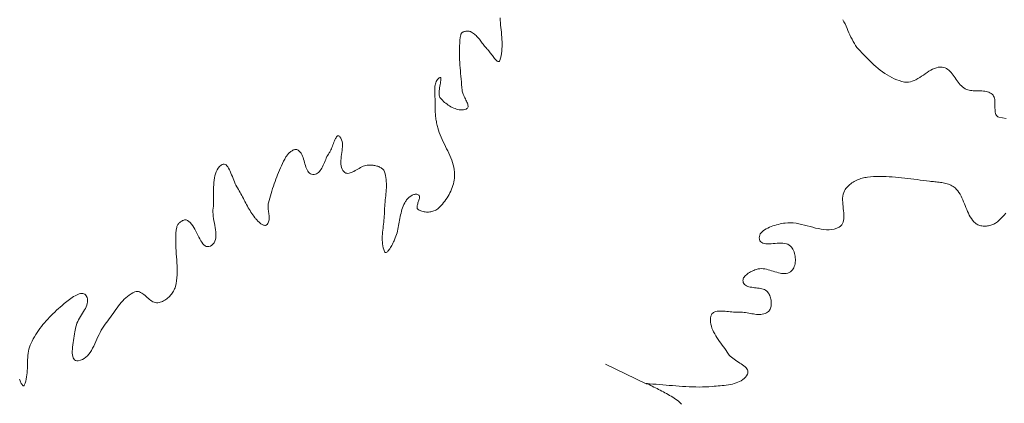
# Model space of a CAD drawing. Header units: inches. Extents: x -12 to 23, y -13.2 to 21.7.
# Tile 27 of 75: x 6.3 to 12.5, y -8.2 to -5.8. Entities that reach past the tile are written whole.
import ezdxf

# ---------------------------------------------------------------- set-up
doc = ezdxf.new("R2010")
doc.units = ezdxf.units.IN
doc.header["$MEASUREMENT"] = 0
doc.layers.get('0').update_dxf_attribs({"lineweight": 0})

msp = doc.modelspace()

# ---------------------------------------------------------------- linework, layer by layer
at = {"color": 30, "linetype": 'Continuous', "lineweight": 0, "true_color": 0xff7e00}
msp.add_line((10.2603, -8.0321), (10.0069, -7.9093), dxfattribs=at)
at = {"color": 7, "linetype": 'Continuous', "lineweight": 0, "flags": 128}
for points in [[(9.3449, -5.7416), (9.346, -5.7566), (9.3472, -5.7716), (9.3487, -5.7866), (9.3502, -5.8016), (9.3518, -5.8167), (9.3533, -5.8317), (9.3547, -5.8467), (9.3559, -5.8617), (9.3569, -5.8767), (9.3576, -5.8916), (9.3579, -5.9064), (9.3577, -5.9212), (9.3571, -5.9359), (9.3558, -5.9505), (9.3539, -5.965), (9.3513, -5.9794), (9.3479, -5.9936), (9.3437, -6.0078), (9.3419, -6.0118), (9.3396, -6.0143), (9.337, -6.0155), (9.334, -6.0154), (9.3307, -6.0141), (9.3271, -6.0119), (9.3232, -6.0087), (9.3192, -6.0048), (9.315, -6.0002), (9.3106, -5.995), (9.3062, -5.9894), (9.3017, -5.9836), (9.2971, -5.9775), (9.2926, -5.9714), (9.2881, -5.9653), (9.2837, -5.9595), (9.2794, -5.9539), (9.2753, -5.9487), (9.2713, -5.9441), (9.2676, -5.9401), (9.2624, -5.9347), (9.2574, -5.9291), (9.2525, -5.9234), (9.2477, -5.9175), (9.243, -5.9115), (9.2384, -5.9054), (9.2338, -5.8993), (9.2293, -5.8931), (9.2247, -5.887), (9.2201, -5.881), (9.2154, -5.875), (9.2106, -5.8691), (9.2057, -5.8634), (9.2007, -5.8579), (9.1955, -5.8526), (9.1901, -5.8475), (9.1845, -5.8427), (9.1787, -5.8382), (9.1726, -5.834), (9.1662, -5.8302), (9.163, -5.8287), (9.1594, -5.8274), (9.1557, -5.8263), (9.1517, -5.8255), (9.1475, -5.8249), (9.1433, -5.8246), (9.139, -5.8246), (9.1347, -5.8248), (9.1304, -5.8252), (9.1261, -5.8259), (9.122, -5.8269), (9.1181, -5.8281), (9.1144, -5.8295), (9.111, -5.8313), (9.1078, -5.8333), (9.1051, -5.8355), (9.1027, -5.838), (9.1008, -5.8408), (9.0994, -5.8438), (9.0986, -5.8471), (9.096, -5.8643), (9.0941, -5.8815), (9.0925, -5.8987), (9.0915, -5.9159), (9.0909, -5.9332), (9.0906, -5.9505), (9.0907, -5.9679), (9.0911, -5.9852), (9.0918, -6.0026), (9.0927, -6.02), (9.0938, -6.0374), (9.0951, -6.0548), (9.0965, -6.0722), (9.098, -6.0896), (9.0995, -6.107), (9.1011, -6.1244), (9.1027, -6.1417), (9.1042, -6.1591), (9.1057, -6.1764), (9.107, -6.1937), (9.1079, -6.1999), (9.1094, -6.2064), (9.1117, -6.2132), (9.1144, -6.2201), (9.1175, -6.2272), (9.1209, -6.2344), (9.1245, -6.2415), (9.1281, -6.2487), (9.1316, -6.2557), (9.1349, -6.2627), (9.138, -6.2694), (9.1406, -6.2759), (9.1427, -6.282), (9.1441, -6.2879), (9.1447, -6.2933), (9.1445, -6.2982), (9.1433, -6.3026), (9.1409, -6.3064), (9.1373, -6.3096), (9.1324, -6.3121), (9.1241, -6.3146), (9.1157, -6.3163), (9.1071, -6.3171), (9.0984, -6.3171), (9.0897, -6.3163), (9.0809, -6.3147), (9.0721, -6.3125), (9.0633, -6.3097), (9.0546, -6.3063), (9.046, -6.3023), (9.0374, -6.2979), (9.0291, -6.2931), (9.0209, -6.2878), (9.013, -6.2822), (9.0053, -6.2764), (8.9979, -6.2703), (8.9908, -6.264), (8.984, -6.2575), (8.9777, -6.251), (8.9718, -6.2444), (8.9682, -6.239), (8.9657, -6.2324), (8.9642, -6.2249), (8.9635, -6.2165), (8.9635, -6.2076), (8.9641, -6.1982), (8.9651, -6.1885), (8.9665, -6.1787), (8.9681, -6.169), (8.9698, -6.1595), (8.9714, -6.1505), (8.9729, -6.1421), (8.9741, -6.1345), (8.9748, -6.1278), (8.975, -6.1222), (8.9745, -6.118), (8.9732, -6.1153), (8.971, -6.1142), (8.9678, -6.1149), (8.9633, -6.1176), (8.9576, -6.1226), (8.9526, -6.128), (8.9485, -6.134), (8.945, -6.1404), (8.9422, -6.1472), (8.9399, -6.1544), (8.9382, -6.1619), (8.937, -6.1697), (8.9362, -6.1778), (8.9357, -6.186), (8.9356, -6.1944), (8.9356, -6.2029), (8.9359, -6.2115), (8.9363, -6.2201), (8.9367, -6.2287), (8.9372, -6.2372), (8.9376, -6.2456), (8.9379, -6.2539), (8.938, -6.262), (8.9379, -6.2698), (8.9378, -6.2779), (8.9377, -6.286), (8.9377, -6.2941), (8.9378, -6.3022), (8.938, -6.3103), (8.9383, -6.3184), (8.9387, -6.3265), (8.9392, -6.3346), (8.9398, -6.3427), (8.9406, -6.3508), (8.9414, -6.3589), (8.9424, -6.3669), (8.9435, -6.375), (8.9447, -6.383), (8.9461, -6.391), (8.9475, -6.3989), (8.9492, -6.4068), (8.9509, -6.4147), (8.9528, -6.4226), (8.9549, -6.4304), (8.9593, -6.4453), (8.9644, -6.46), (8.97, -6.4746), (8.9761, -6.4891), (8.9826, -6.5035), (8.9894, -6.5179), (8.9964, -6.5321), (9.0035, -6.5464), (9.0105, -6.5606), (9.0175, -6.5749), (9.0243, -6.5891), (9.0307, -6.6035), (9.0368, -6.6178), (9.0424, -6.6323), (9.0474, -6.6469), (9.0518, -6.6616), (9.0554, -6.6764), (9.0581, -6.6914), (9.0598, -6.7066), (9.0605, -6.722), (9.0603, -6.7338), (9.0594, -6.7455), (9.0578, -6.7572), (9.0556, -6.7688), (9.0529, -6.7804), (9.0495, -6.7919), (9.0457, -6.8033), (9.0413, -6.8146), (9.0365, -6.8257), (9.0311, -6.8367), (9.0254, -6.8475), (9.0193, -6.8581), (9.0128, -6.8684), (9.0059, -6.8786), (8.9988, -6.8885), (8.9913, -6.8981), (8.9836, -6.9074), (8.9756, -6.9164), (8.9674, -6.9251), (8.9591, -6.9334), (8.9543, -6.9376), (8.9491, -6.9414), (8.9435, -6.9448), (8.9376, -6.9478), (8.9313, -6.9504), (8.9249, -6.9526), (8.9182, -6.9544), (8.9114, -6.9558), (8.9045, -6.9568), (8.8975, -6.9574), (8.8904, -6.9576), (8.8834, -6.9575), (8.8764, -6.9569), (8.8694, -6.9559), (8.8627, -6.9545), (8.8561, -6.9528), (8.8497, -6.9506), (8.8436, -6.9481), (8.8378, -6.9451), (8.8323, -6.9418), (8.829, -6.9389), (8.8268, -6.9354), (8.8255, -6.9314), (8.825, -6.9269), (8.8253, -6.922), (8.8261, -6.9168), (8.8275, -6.9113), (8.8291, -6.9057), (8.831, -6.8999), (8.833, -6.8941), (8.835, -6.8883), (8.8368, -6.8826), (8.8384, -6.8771), (8.8396, -6.8718), (8.8403, -6.8668), (8.8405, -6.8622), (8.8398, -6.858), (8.8383, -6.8543), (8.8359, -6.8513), (8.8323, -6.8488), (8.8278, -6.847), (8.8232, -6.8459), (8.8185, -6.8455), (8.8137, -6.8457), (8.8088, -6.8465), (8.804, -6.8478), (8.7991, -6.8497), (8.7943, -6.852), (8.7895, -6.8547), (8.7848, -6.8578), (8.7802, -6.8612), (8.7757, -6.8649), (8.7714, -6.8689), (8.7673, -6.873), (8.7633, -6.8773), (8.7596, -6.8817), (8.7562, -6.8862), (8.7531, -6.8907), (8.7502, -6.8951), (8.7478, -6.8996), (8.7427, -6.9097), (8.7382, -6.9201), (8.7343, -6.9307), (8.7307, -6.9414), (8.7276, -6.9523), (8.7248, -6.9633), (8.7223, -6.9745), (8.7199, -6.9857), (8.7178, -6.997), (8.7158, -7.0083), (8.7138, -7.0197), (8.7118, -7.031), (8.7097, -7.0423), (8.7075, -7.0536), (8.7051, -7.0649), (8.7025, -7.076), (8.6996, -7.0871), (8.6964, -7.098), (8.6927, -7.1087), (8.6886, -7.1193), (8.6863, -7.1247), (8.6837, -7.1307), (8.6808, -7.1372), (8.6776, -7.1441), (8.6741, -7.1513), (8.6705, -7.1586), (8.6667, -7.1659), (8.6628, -7.1731), (8.6588, -7.18), (8.6548, -7.1866), (8.6508, -7.1926), (8.6468, -7.1981), (8.6429, -7.2028), (8.6391, -7.2066), (8.6355, -7.2094), (8.632, -7.211), (8.6288, -7.2114), (8.6259, -7.2105), (8.6232, -7.208), (8.621, -7.2039), (8.6167, -7.1925), (8.6132, -7.1809), (8.6106, -7.1692), (8.6088, -7.1573), (8.6076, -7.1453), (8.607, -7.1331), (8.6069, -7.1209), (8.6073, -7.1086), (8.608, -7.0962), (8.6091, -7.0837), (8.6104, -7.0712), (8.6118, -7.0586), (8.6134, -7.046), (8.615, -7.0335), (8.6165, -7.0209), (8.6179, -7.0084), (8.6191, -6.9959), (8.6201, -6.9834), (8.6207, -6.971), (8.621, -6.9587), (8.6212, -6.946), (8.6217, -6.9332), (8.6225, -6.9204), (8.6236, -6.9076), (8.6248, -6.8947), (8.6261, -6.8818), (8.6275, -6.8689), (8.6289, -6.856), (8.6301, -6.8431), (8.6312, -6.8302), (8.6322, -6.8174), (8.6328, -6.8046), (8.6331, -6.7919), (8.633, -6.7792), (8.6325, -6.7666), (8.6315, -6.7541), (8.6299, -6.7417), (8.6276, -6.7294), (8.6247, -6.7172), (8.621, -6.7051), (8.6189, -6.7001), (8.6162, -6.6955), (8.613, -6.6913), (8.6094, -6.6874), (8.6052, -6.6839), (8.6007, -6.6807), (8.5959, -6.6779), (8.5907, -6.6753), (8.5852, -6.673), (8.5795, -6.671), (8.5736, -6.6693), (8.5676, -6.6678), (8.5615, -6.6665), (8.5553, -6.6654), (8.5492, -6.6646), (8.543, -6.6639), (8.5369, -6.6634), (8.5309, -6.6631), (8.5251, -6.6629), (8.5195, -6.6629), (8.5116, -6.6634), (8.5035, -6.6651), (8.4953, -6.6676), (8.4871, -6.6708), (8.4788, -6.6747), (8.4705, -6.679), (8.4622, -6.6837), (8.4539, -6.6885), (8.4458, -6.6933), (8.4377, -6.698), (8.4297, -6.7024), (8.4218, -6.7063), (8.4142, -6.7097), (8.4067, -6.7124), (8.3994, -6.7142), (8.3924, -6.715), (8.3857, -6.7147), (8.3792, -6.713), (8.3731, -6.7099), (8.3674, -6.7051), (8.3604, -6.6969), (8.3552, -6.6879), (8.3515, -6.6782), (8.3491, -6.6678), (8.3478, -6.6569), (8.3475, -6.6456), (8.348, -6.6339), (8.349, -6.6219), (8.3505, -6.6097), (8.3522, -6.5974), (8.354, -6.5851), (8.3556, -6.5727), (8.3569, -6.5605), (8.3577, -6.5485), (8.3579, -6.5368), (8.3571, -6.5255), (8.3554, -6.5146), (8.3524, -6.5042), (8.348, -6.4944), (8.342, -6.4854), (8.3383, -6.4815), (8.3346, -6.4795), (8.3311, -6.4792), (8.3276, -6.4805), (8.3242, -6.4831), (8.3208, -6.4869), (8.3175, -6.4919), (8.3142, -6.4977), (8.3109, -6.5044), (8.3076, -6.5117), (8.3044, -6.5195), (8.3012, -6.5276), (8.2979, -6.5359), (8.2947, -6.5443), (8.2914, -6.5525), (8.2881, -6.5605), (8.2847, -6.568), (8.2813, -6.575), (8.2779, -6.5813), (8.2744, -6.5868), (8.2696, -6.594), (8.2651, -6.6019), (8.2608, -6.6102), (8.2566, -6.6189), (8.2526, -6.628), (8.2486, -6.6371), (8.2447, -6.6464), (8.2407, -6.6556), (8.2366, -6.6647), (8.2324, -6.6734), (8.2281, -6.6818), (8.2235, -6.6897), (8.2186, -6.6971), (8.2134, -6.7036), (8.2079, -6.7094), (8.2019, -6.7142), (8.1955, -6.718), (8.1885, -6.7207), (8.181, -6.722), (8.1729, -6.722), (8.1646, -6.7205), (8.1573, -6.7174), (8.1509, -6.713), (8.1453, -6.7073), (8.1404, -6.7006), (8.1362, -6.693), (8.1324, -6.6846), (8.129, -6.6756), (8.1259, -6.6661), (8.1229, -6.6562), (8.1201, -6.6461), (8.1172, -6.636), (8.1141, -6.6259), (8.1108, -6.6161), (8.1072, -6.6066), (8.1031, -6.5977), (8.0984, -6.5894), (8.0931, -6.5819), (8.087, -6.5753), (8.08, -6.5699), (8.0762, -6.5679), (8.0723, -6.5665), (8.0682, -6.5659), (8.0641, -6.5658), (8.0598, -6.5663), (8.0555, -6.5673), (8.0511, -6.5687), (8.0468, -6.5707), (8.0424, -6.573), (8.0381, -6.5756), (8.0339, -6.5786), (8.0298, -6.5818), (8.0258, -6.5853), (8.022, -6.5889), (8.0184, -6.5927), (8.0149, -6.5965), (8.0117, -6.6005), (8.0088, -6.6044), (8.0062, -6.6083), (8.0039, -6.6121), (7.9965, -6.6256), (7.9893, -6.6392), (7.9824, -6.653), (7.9758, -6.6669), (7.9693, -6.6809), (7.9632, -6.695), (7.9572, -6.7092), (7.9514, -6.7235), (7.9458, -6.7378), (7.9404, -6.7523), (7.9352, -6.7668), (7.9301, -6.7814), (7.9252, -6.7961), (7.9204, -6.8108), (7.9157, -6.8255), (7.9112, -6.8403), (7.9068, -6.8551), (7.9024, -6.8699), (7.8982, -6.8847), (7.894, -6.8996), (7.8925, -6.9062), (7.8916, -6.913), (7.8913, -6.92), (7.8914, -6.9271), (7.8918, -6.9343), (7.8925, -6.9416), (7.8935, -6.949), (7.8945, -6.9563), (7.8956, -6.9637), (7.8966, -6.971), (7.8975, -6.9782), (7.8981, -6.9853), (7.8985, -6.9923), (7.8985, -6.9991), (7.898, -7.0057), (7.8969, -7.0121), (7.8952, -7.0182), (7.8928, -7.0241), (7.8896, -7.0296), (7.8855, -7.0348), (7.8825, -7.0376), (7.8792, -7.0394), (7.8756, -7.0405), (7.8719, -7.0408), (7.868, -7.0404), (7.864, -7.0394), (7.8598, -7.0378), (7.8556, -7.0357), (7.8513, -7.0331), (7.8471, -7.0301), (7.8428, -7.0269), (7.8385, -7.0233), (7.8344, -7.0195), (7.8303, -7.0156), (7.8263, -7.0116), (7.8225, -7.0076), (7.8189, -7.0036), (7.8155, -6.9998), (7.8124, -6.996), (7.8095, -6.9925), (7.8028, -6.9841), (7.7964, -6.9754), (7.7902, -6.9666), (7.7843, -6.9576), (7.7786, -6.9485), (7.773, -6.9392), (7.7676, -6.9299), (7.7623, -6.9204), (7.7571, -6.9109), (7.752, -6.9014), (7.747, -6.8918), (7.7419, -6.8821), (7.7369, -6.8725), (7.7318, -6.8629), (7.7267, -6.8533), (7.7216, -6.8438), (7.7163, -6.8344), (7.7109, -6.825), (7.7053, -6.8157), (7.6996, -6.8066), (7.6949, -6.7986), (7.6903, -6.7895), (7.6857, -6.7796), (7.6812, -6.7691), (7.6767, -6.758), (7.6722, -6.7467), (7.6677, -6.7352), (7.6632, -6.7239), (7.6586, -6.7128), (7.6539, -6.7021), (7.6491, -6.6922), (7.6442, -6.683), (7.6391, -6.6749), (7.6339, -6.668), (7.6285, -6.6625), (7.6229, -6.6587), (7.6171, -6.6566), (7.6111, -6.6564), (7.6047, -6.6585), (7.5981, -6.6629), (7.5883, -6.6721), (7.5799, -6.6823), (7.5728, -6.6932), (7.567, -6.7048), (7.5622, -6.7171), (7.5584, -6.73), (7.5555, -6.7434), (7.5533, -6.7573), (7.5518, -6.7715), (7.5509, -6.786), (7.5504, -6.8008), (7.5502, -6.8158), (7.5503, -6.8308), (7.5504, -6.8459), (7.5505, -6.861), (7.5506, -6.876), (7.5504, -6.8907), (7.5499, -6.9053), (7.5489, -6.9195), (7.5474, -6.9334), (7.5464, -6.9455), (7.5463, -6.9581), (7.5471, -6.9713), (7.5485, -6.9848), (7.5504, -6.9987), (7.5527, -7.0127), (7.5551, -7.0267), (7.5575, -7.0408), (7.5598, -7.0547), (7.5619, -7.0684), (7.5634, -7.0818), (7.5643, -7.0947), (7.5645, -7.1071), (7.5637, -7.1188), (7.5618, -7.1298), (7.5587, -7.14), (7.5542, -7.1492), (7.5481, -7.1573), (7.5402, -7.1643), (7.5305, -7.17), (7.5211, -7.1733), (7.5124, -7.174), (7.5043, -7.1723), (7.4967, -7.1685), (7.4895, -7.1629), (7.4827, -7.1556), (7.4762, -7.1468), (7.4699, -7.1369), (7.4638, -7.126), (7.4578, -7.1144), (7.4518, -7.1023), (7.4458, -7.09), (7.4396, -7.0776), (7.4332, -7.0654), (7.4266, -7.0537), (7.4196, -7.0426), (7.4122, -7.0324), (7.4043, -7.0233), (7.3959, -7.0156), (7.3868, -7.0094), (7.3832, -7.0078), (7.3794, -7.0068), (7.3754, -7.0063), (7.3713, -7.0063), (7.3671, -7.0069), (7.3629, -7.0079), (7.3586, -7.0093), (7.3544, -7.0112), (7.3502, -7.0134), (7.3461, -7.0159), (7.3422, -7.0187), (7.3384, -7.0218), (7.3348, -7.0251), (7.3315, -7.0286), (7.3285, -7.0322), (7.3258, -7.036), (7.3235, -7.0399), (7.3216, -7.0438), (7.3202, -7.0478), (7.3192, -7.0517), (7.3163, -7.0701), (7.3143, -7.0885), (7.3131, -7.1071), (7.3126, -7.1257), (7.3126, -7.1444), (7.3132, -7.1631), (7.3141, -7.1819), (7.3152, -7.2007), (7.3165, -7.2195), (7.3178, -7.2383), (7.3191, -7.2571), (7.3203, -7.2759), (7.3211, -7.2946), (7.3216, -7.3133), (7.3216, -7.3319), (7.321, -7.3505), (7.3197, -7.3689), (7.3177, -7.3873), (7.3147, -7.4055), (7.3107, -7.4236), (7.3087, -7.4309), (7.3061, -7.4381), (7.303, -7.4451), (7.2994, -7.4521), (7.2954, -7.459), (7.291, -7.4656), (7.2862, -7.4721), (7.2811, -7.4783), (7.2756, -7.4843), (7.2698, -7.49), (7.2637, -7.4954), (7.2574, -7.5005), (7.2508, -7.5051), (7.2441, -7.5094), (7.2372, -7.5132), (7.2301, -7.5166), (7.2229, -7.5195), (7.2156, -7.5219), (7.2082, -7.5238), (7.2008, -7.5251), (7.193, -7.5254), (7.1854, -7.5243), (7.1779, -7.5221), (7.1705, -7.5188), (7.1631, -7.5146), (7.1559, -7.5098), (7.1488, -7.5043), (7.1417, -7.4985), (7.1347, -7.4925), (7.1277, -7.4864), (7.1207, -7.4803), (7.1138, -7.4746), (7.1068, -7.4693), (7.0999, -7.4645), (7.0929, -7.4605), (7.0859, -7.4574), (7.0788, -7.4554), (7.0717, -7.4547), (7.0644, -7.4553), (7.0571, -7.4575), (7.0447, -7.4631), (7.0329, -7.4697), (7.0216, -7.477), (7.0108, -7.4851), (7.0005, -7.4939), (6.9906, -7.5032), (6.981, -7.5131), (6.9718, -7.5235), (6.9629, -7.5343), (6.9542, -7.5454), (6.9457, -7.5568), (6.9374, -7.5683), (6.9292, -7.5801), (6.921, -7.5919), (6.9129, -7.6036), (6.9048, -7.6154), (6.8966, -7.627), (6.8883, -7.6384), (6.8798, -7.6495), (6.8712, -7.6603), (6.8625, -7.6718), (6.8543, -7.6841), (6.8467, -7.6972), (6.8395, -7.7109), (6.8326, -7.725), (6.8258, -7.7394), (6.8193, -7.754), (6.8127, -7.7685), (6.806, -7.783), (6.7993, -7.797), (6.7922, -7.8107), (6.7848, -7.8237), (6.777, -7.836), (6.7686, -7.8474), (6.7596, -7.8578), (6.7499, -7.8669), (6.7394, -7.8747), (6.728, -7.881), (6.7156, -7.8857), (6.7021, -7.8886), (6.6928, -7.8888), (6.6851, -7.8869), (6.6787, -7.8831), (6.6737, -7.8774), (6.6699, -7.8702), (6.6672, -7.8615), (6.6655, -7.8515), (6.6647, -7.8405), (6.6647, -7.8285), (6.6653, -7.8158), (6.6665, -7.8025), (6.6682, -7.7888), (6.6702, -7.7749), (6.6724, -7.7609), (6.6748, -7.7471), (6.6773, -7.7335), (6.6796, -7.7204), (6.6818, -7.708), (6.6837, -7.6963), (6.6852, -7.6857), (6.6872, -7.6751), (6.6902, -7.6645), (6.6943, -7.6539), (6.6991, -7.6433), (6.7046, -7.6328), (6.7105, -7.6223), (6.7168, -7.6118), (6.7232, -7.6014), (6.7297, -7.5911), (6.7359, -7.5808), (6.7418, -7.5705), (6.7472, -7.5604), (6.7519, -7.5503), (6.7558, -7.5404), (6.7588, -7.5305), (6.7605, -7.5207), (6.761, -7.5111), (6.76, -7.5015), (6.7573, -7.4921), (6.7528, -7.4828), (6.7483, -7.4766), (6.743, -7.4721), (6.737, -7.4691), (6.7304, -7.4676), (6.7232, -7.4673), (6.7156, -7.4682), (6.7076, -7.4702), (6.6993, -7.4732), (6.6907, -7.477), (6.6819, -7.4816), (6.6731, -7.4867), (6.6642, -7.4924), (6.6553, -7.4984), (6.6466, -7.5048), (6.638, -7.5112), (6.6297, -7.5178), (6.6218, -7.5242), (6.6143, -7.5305), (6.6072, -7.5364), (6.6007, -7.542), (6.5891, -7.552), (6.5775, -7.5622), (6.5661, -7.5726), (6.5548, -7.5832), (6.5437, -7.594), (6.5327, -7.6049), (6.5219, -7.616), (6.5113, -7.6274), (6.5009, -7.6389), (6.4908, -7.6506), (6.4809, -7.6625), (6.4712, -7.6746), (6.4619, -7.6869), (6.4529, -7.6994), (6.4442, -7.7121), (6.4358, -7.725), (6.4278, -7.7381), (6.4202, -7.7514), (6.413, -7.7649), (6.4063, -7.7787), (6.4011, -7.7908), (6.3968, -7.8032), (6.3934, -7.8159), (6.3907, -7.8288), (6.3886, -7.8419), (6.3871, -7.8552), (6.3859, -7.8686), (6.3852, -7.8821), (6.3846, -7.8956), (6.3841, -7.9092), (6.3837, -7.9228), (6.3832, -7.9364), (6.3825, -7.95), (6.3815, -7.9634), (6.3801, -7.9768), (6.3783, -7.99), (6.3759, -8.003), (6.3727, -8.0158), (6.3688, -8.0284), (6.364, -8.0407), (6.3623, -8.0437), (6.3605, -8.0454), (6.3586, -8.0459), (6.3566, -8.0454), (6.3545, -8.0438), (6.3523, -8.0414), (6.3501, -8.0382), (6.3478, -8.0344), (6.3454, -8.03), (6.3431, -8.0251), (6.3407, -8.0198), (6.3384, -8.0143), (6.3361, -8.0087), (6.3338, -8.0029)], [(12.5168, -6.3709), (12.4939, -6.3678), (12.4713, -6.3628), (12.4647, -6.3602), (12.4594, -6.3565), (12.4553, -6.3517), (12.4521, -6.346), (12.4497, -6.3394), (12.4481, -6.3321), (12.4471, -6.3243), (12.4466, -6.3159), (12.4464, -6.3072), (12.4464, -6.2982), (12.4465, -6.289), (12.4465, -6.2798), (12.4464, -6.2707), (12.4459, -6.2619), (12.445, -6.2533), (12.4435, -6.2451), (12.4413, -6.2375), (12.4382, -6.2306), (12.4342, -6.2244), (12.429, -6.2191), (12.4222, -6.214), (12.415, -6.2099), (12.4074, -6.2066), (12.3994, -6.204), (12.3912, -6.202), (12.3827, -6.2006), (12.374, -6.1997), (12.3651, -6.1991), (12.3561, -6.1987), (12.347, -6.1986), (12.3378, -6.1985), (12.3287, -6.1983), (12.3195, -6.1981), (12.3105, -6.1976), (12.3015, -6.1969), (12.2928, -6.1957), (12.2842, -6.1941), (12.2758, -6.1919), (12.2677, -6.189), (12.26, -6.1853), (12.2516, -6.1801), (12.2437, -6.1741), (12.2362, -6.1673), (12.2291, -6.1599), (12.2223, -6.152), (12.2158, -6.1436), (12.2094, -6.135), (12.2032, -6.1262), (12.1971, -6.1174), (12.191, -6.1086), (12.1848, -6.1001), (12.1784, -6.0918), (12.172, -6.0839), (12.1652, -6.0765), (12.1582, -6.0698), (12.1508, -6.0639), (12.143, -6.0588), (12.1346, -6.0547), (12.1258, -6.0518), (12.1163, -6.05), (12.1038, -6.0495), (12.0914, -6.0508), (12.0793, -6.0536), (12.0673, -6.0577), (12.0555, -6.0629), (12.0437, -6.0691), (12.0321, -6.076), (12.0205, -6.0834), (12.009, -6.0912), (11.9975, -6.0991), (11.9861, -6.107), (11.9746, -6.1146), (11.9631, -6.1218), (11.9515, -6.1284), (11.9398, -6.1341), (11.9281, -6.1387), (11.9162, -6.1421), (11.9042, -6.1441), (11.892, -6.1445), (11.8796, -6.143), (11.8631, -6.1392), (11.8469, -6.1345), (11.831, -6.1288), (11.8154, -6.1223), (11.8, -6.115), (11.785, -6.1069), (11.7703, -6.0982), (11.7558, -6.0889), (11.7416, -6.0789), (11.7276, -6.0685), (11.7139, -6.0576), (11.7004, -6.0463), (11.6872, -6.0347), (11.6742, -6.0228), (11.6614, -6.0107), (11.6489, -5.9984), (11.6365, -5.9859), (11.6244, -5.9735), (11.6124, -5.961), (11.6007, -5.9486), (11.5908, -5.9375), (11.5817, -5.9259), (11.5732, -5.9138), (11.5653, -5.9013), (11.5579, -5.8885), (11.5509, -5.8754), (11.5442, -5.862), (11.5377, -5.8484), (11.5314, -5.8347), (11.5253, -5.8209), (11.5192, -5.8071), (11.513, -5.7933), (11.5067, -5.7796), (11.5002, -5.7661), (11.4934, -5.7527)], [(10.4827, -8.1603), (10.4767, -8.1537), (10.4704, -8.1477), (10.4637, -8.1421), (10.4547, -8.1355), (10.4456, -8.1291), (10.4364, -8.1229), (10.427, -8.1169), (10.4175, -8.111), (10.4079, -8.1053), (10.3982, -8.0997), (10.3885, -8.0943), (10.3787, -8.0889), (10.3688, -8.0837), (10.3589, -8.0785), (10.3489, -8.0733), (10.3389, -8.0682), (10.3289, -8.0631), (10.3189, -8.0581), (10.309, -8.053), (10.299, -8.0479), (10.289, -8.0427), (10.2791, -8.0375), (10.2693, -8.0323), (10.2689, -8.0321), (10.2684, -8.0319), (10.2678, -8.0318), (10.2672, -8.0317), (10.2665, -8.0317), (10.2658, -8.0316), (10.2651, -8.0316), (10.2644, -8.0316), (10.2638, -8.0317), (10.2631, -8.0317), (10.2625, -8.0318), (10.2619, -8.0318), (10.2614, -8.0319), (10.261, -8.032), (10.2606, -8.032), (10.2604, -8.0321), (10.2603, -8.0321), (10.2603, -8.0322), (10.2605, -8.0322), (10.2608, -8.0323), (10.2816, -8.0333), (10.3023, -8.0345), (10.323, -8.0359), (10.3437, -8.0375), (10.3645, -8.0391), (10.3852, -8.0409), (10.4059, -8.0426), (10.4267, -8.0444), (10.4474, -8.0461), (10.4681, -8.0477), (10.4888, -8.0491), (10.5096, -8.0504), (10.5303, -8.0515), (10.551, -8.0523), (10.5717, -8.0527), (10.5924, -8.0529), (10.6131, -8.0526), (10.6337, -8.052), (10.6544, -8.0508), (10.675, -8.0492), (10.6868, -8.0481), (10.699, -8.0472), (10.7115, -8.0462), (10.7242, -8.0451), (10.7371, -8.044), (10.75, -8.0427), (10.7629, -8.0411), (10.7758, -8.0392), (10.7884, -8.037), (10.8009, -8.0344), (10.813, -8.0313), (10.8247, -8.0277), (10.836, -8.0236), (10.8466, -8.0187), (10.8567, -8.0132), (10.8661, -8.0069), (10.8746, -7.9998), (10.8823, -7.9919), (10.8891, -7.983), (10.8948, -7.9731), (10.8977, -7.9655), (10.8986, -7.9583), (10.8978, -7.9514), (10.8954, -7.9447), (10.8916, -7.9383), (10.8865, -7.9321), (10.8803, -7.9261), (10.8732, -7.9202), (10.8653, -7.9144), (10.8569, -7.9087), (10.848, -7.9029), (10.8389, -7.8972), (10.8296, -7.8914), (10.8205, -7.8855), (10.8116, -7.8795), (10.8031, -7.8733), (10.7951, -7.8669), (10.788, -7.8603), (10.7817, -7.8535), (10.7765, -7.8463), (10.7693, -7.8352), (10.7616, -7.8241), (10.7537, -7.8128), (10.7455, -7.8015), (10.7371, -7.7902), (10.7287, -7.7787), (10.7204, -7.7672), (10.7123, -7.7556), (10.7045, -7.7439), (10.697, -7.7321), (10.69, -7.7203), (10.6837, -7.7084), (10.678, -7.6963), (10.6731, -7.6842), (10.6692, -7.672), (10.6662, -7.6597), (10.6644, -7.6473), (10.6638, -7.6349), (10.6645, -7.6223), (10.6666, -7.6096), (10.6691, -7.6019), (10.6728, -7.5955), (10.6777, -7.5902), (10.6835, -7.586), (10.6903, -7.5828), (10.6979, -7.5804), (10.7062, -7.5788), (10.7152, -7.5778), (10.7246, -7.5775), (10.7345, -7.5776), (10.7447, -7.5781), (10.7552, -7.5789), (10.7658, -7.5799), (10.7764, -7.581), (10.787, -7.5821), (10.7974, -7.5831), (10.8076, -7.5839), (10.8174, -7.5844), (10.8268, -7.5846), (10.8357, -7.5842), (10.845, -7.5839), (10.8545, -7.5841), (10.8641, -7.5848), (10.8738, -7.5859), (10.8836, -7.5873), (10.8934, -7.5889), (10.9032, -7.5906), (10.9131, -7.5924), (10.9229, -7.5941), (10.9326, -7.5957), (10.9423, -7.597), (10.9518, -7.5981), (10.9613, -7.5987), (10.9705, -7.5988), (10.9796, -7.5984), (10.9885, -7.5972), (10.9972, -7.5953), (11.0056, -7.5926), (11.0138, -7.5889), (11.0216, -7.5842), (11.0265, -7.5803), (11.0308, -7.5758), (11.0345, -7.5707), (11.0376, -7.5651), (11.0401, -7.559), (11.0421, -7.5525), (11.0435, -7.5458), (11.0444, -7.5387), (11.0448, -7.5315), (11.0447, -7.5242), (11.0442, -7.5168), (11.0432, -7.5094), (11.0418, -7.502), (11.04, -7.4948), (11.0378, -7.4877), (11.0352, -7.4809), (11.0323, -7.4744), (11.0291, -7.4683), (11.0255, -7.4626), (11.0216, -7.4575), (11.016, -7.4517), (11.0095, -7.4469), (11.0024, -7.4431), (10.9946, -7.44), (10.9862, -7.4375), (10.9775, -7.4356), (10.9684, -7.4341), (10.9591, -7.4329), (10.9498, -7.4319), (10.9404, -7.4309), (10.9311, -7.4299), (10.922, -7.4287), (10.9133, -7.4272), (10.905, -7.4253), (10.8971, -7.4228), (10.8899, -7.4197), (10.8835, -7.4158), (10.8778, -7.411), (10.8731, -7.4052), (10.8695, -7.3983), (10.8677, -7.3925), (10.8671, -7.3868), (10.8676, -7.3811), (10.8691, -7.3755), (10.8715, -7.37), (10.8748, -7.3647), (10.8788, -7.3595), (10.8835, -7.3545), (10.8888, -7.3496), (10.8947, -7.345), (10.9009, -7.3406), (10.9075, -7.3364), (10.9143, -7.3325), (10.9213, -7.3288), (10.9284, -7.3254), (10.9356, -7.3224), (10.9426, -7.3197), (10.9495, -7.3173), (10.9561, -7.3154), (10.9624, -7.3137), (10.9725, -7.3121), (10.9827, -7.3116), (10.9931, -7.3121), (11.0036, -7.3135), (11.0143, -7.3155), (11.025, -7.3181), (11.0357, -7.3212), (11.0465, -7.3245), (11.0572, -7.3279), (11.0679, -7.3312), (11.0785, -7.3344), (11.089, -7.3373), (11.0994, -7.3397), (11.1096, -7.3414), (11.1196, -7.3424), (11.1293, -7.3425), (11.1388, -7.3415), (11.148, -7.3393), (11.1568, -7.3357), (11.1653, -7.3307), (11.1715, -7.3256), (11.1769, -7.3197), (11.1816, -7.3131), (11.1857, -7.3058), (11.189, -7.2979), (11.1916, -7.2896), (11.1935, -7.2809), (11.1949, -7.2719), (11.1955, -7.2626), (11.1956, -7.2532), (11.195, -7.2438), (11.1939, -7.2344), (11.1922, -7.2251), (11.1899, -7.2159), (11.1871, -7.2071), (11.1837, -7.1986), (11.1799, -7.1906), (11.1755, -7.1831), (11.1706, -7.1762), (11.1653, -7.17), (11.1578, -7.1637), (11.1491, -7.159), (11.1395, -7.1556), (11.1289, -7.1535), (11.1177, -7.1523), (11.106, -7.152), (11.0938, -7.1523), (11.0814, -7.1531), (11.069, -7.1541), (11.0566, -7.1552), (11.0444, -7.1561), (11.0327, -7.1568), (11.0215, -7.1569), (11.0109, -7.1563), (11.0012, -7.1549), (10.9925, -7.1524), (10.985, -7.1486), (10.9788, -7.1434), (10.974, -7.1365), (10.9709, -7.1278), (10.9697, -7.1188), (10.9702, -7.1102), (10.9724, -7.1021), (10.976, -7.0945), (10.9811, -7.0873), (10.9874, -7.0805), (10.9948, -7.0741), (11.0031, -7.0682), (11.0124, -7.0627), (11.0223, -7.0575), (11.0328, -7.0528), (11.0438, -7.0484), (11.055, -7.0444), (11.0665, -7.0408), (11.078, -7.0376), (11.0894, -7.0346), (11.1006, -7.0321), (11.1114, -7.0298), (11.1218, -7.0279), (11.1315, -7.0263), (11.1484, -7.0246), (11.1654, -7.0244), (11.1827, -7.0255), (11.2001, -7.0276), (11.2175, -7.0307), (11.2351, -7.0345), (11.2526, -7.0389), (11.2702, -7.0435), (11.2878, -7.0483), (11.3053, -7.0529), (11.3227, -7.0573), (11.3399, -7.0613), (11.357, -7.0645), (11.374, -7.0669), (11.3907, -7.0682), (11.4071, -7.0682), (11.4232, -7.0668), (11.4391, -7.0637), (11.4545, -7.0587), (11.4696, -7.0517), (11.4787, -7.0455), (11.486, -7.0382), (11.4915, -7.0297), (11.4954, -7.0202), (11.4981, -7.0099), (11.4995, -6.9988), (11.5, -6.987), (11.4998, -6.9747), (11.4989, -6.962), (11.4976, -6.9489), (11.4961, -6.9355), (11.4946, -6.9221), (11.4932, -6.9087), (11.4922, -6.8953), (11.4916, -6.8822), (11.4918, -6.8694), (11.4929, -6.857), (11.4951, -6.8451), (11.4985, -6.8339), (11.5034, -6.8235), (11.5078, -6.8164), (11.5126, -6.8095), (11.5179, -6.803), (11.5236, -6.7967), (11.5297, -6.7907), (11.5361, -6.7851), (11.5429, -6.7797), (11.55, -6.7746), (11.5573, -6.7698), (11.5649, -6.7654), (11.5726, -6.7612), (11.5806, -6.7574), (11.5887, -6.7539), (11.5969, -6.7508), (11.6052, -6.7479), (11.6136, -6.7455), (11.622, -6.7433), (11.6304, -6.7415), (11.6388, -6.74), (11.6471, -6.7389), (11.6665, -6.7371), (11.6859, -6.7357), (11.7053, -6.7349), (11.7248, -6.7345), (11.7442, -6.7346), (11.7637, -6.7351), (11.7832, -6.7359), (11.8027, -6.7371), (11.8221, -6.7386), (11.8416, -6.7403), (11.8611, -6.7422), (11.8806, -6.7444), (11.9001, -6.7467), (11.9195, -6.7491), (11.939, -6.7516), (11.9584, -6.7542), (11.9779, -6.7568), (11.9973, -6.7593), (12.0166, -6.7619), (12.036, -6.7643), (12.0443, -6.7653), (12.0527, -6.7661), (12.0613, -6.7669), (12.0699, -6.7677), (12.0785, -6.7685), (12.0872, -6.7694), (12.0958, -6.7703), (12.1045, -6.7714), (12.1131, -6.7726), (12.1216, -6.774), (12.1299, -6.7756), (12.1382, -6.7775), (12.1463, -6.7797), (12.1542, -6.7823), (12.162, -6.7852), (12.1695, -6.7885), (12.1767, -6.7923), (12.1836, -6.7965), (12.1903, -6.8013), (12.1966, -6.8066), (12.2055, -6.8155), (12.2136, -6.8251), (12.2209, -6.8353), (12.2276, -6.846), (12.2338, -6.8572), (12.2395, -6.8687), (12.2448, -6.8805), (12.2498, -6.8926), (12.2547, -6.9048), (12.2595, -6.9171), (12.2642, -6.9293), (12.2691, -6.9415), (12.2742, -6.9535), (12.2796, -6.9652), (12.2854, -6.9767), (12.2917, -6.9877), (12.2985, -6.9983), (12.306, -7.0083), (12.3143, -7.0177), (12.3234, -7.0263), (12.3284, -7.0303), (12.3337, -7.0337), (12.3394, -7.0367), (12.3454, -7.0392), (12.3517, -7.0412), (12.3581, -7.0429), (12.3648, -7.0441), (12.3716, -7.0449), (12.3785, -7.0453), (12.3854, -7.0453), (12.3924, -7.0449), (12.3994, -7.0442), (12.4063, -7.0431), (12.4131, -7.0416), (12.4198, -7.0399), (12.4264, -7.0378), (12.4327, -7.0354), (12.4388, -7.0326), (12.4447, -7.0296), (12.4502, -7.0263), (12.4621, -7.018), (12.4734, -7.0087), (12.4841, -6.9987), (12.4943, -6.988), (12.5041, -6.9768), (12.5135, -6.9651)]]:
    msp.add_lwpolyline(points, dxfattribs=at)

doc.saveas('drawing.dxf')
